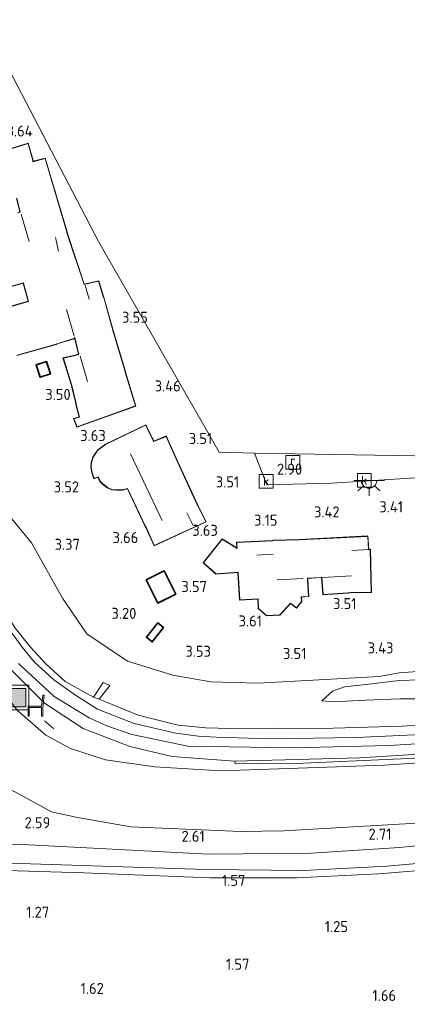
# Model space of a CAD drawing. Extents: x 141961 to 144947, y 416202 to 417778.
# Tile 69 of 122: x 142966 to 143030, y 417417 to 417578. Entities that reach past the tile are written whole.
import ezdxf
from ezdxf.enums import TextEntityAlignment as Align
from ezdxf.lldxf.tags import DXFTag

# ---------------------------------------------------------------- set-up
doc = ezdxf.new("R2010")
doc.units = 0
for name, color, linetype, lineweight in [('B-ME-GR-GRAS-GV', 60, 'Continuous', 13), ('B-ME-GW-TALUD_KRUIN-G', 90, 'Continuous', 18), ('B-ME-GW-TALUD_TEEN-G', 90, 'Continuous', 18), ('B-ME-IE-MEUBILAIR_WEGMEUBILAIR-G', 7, 'Continuous', 18), ('B-ME-IE-MEUBILAIR_WEGMEUBILAIR-S', 7, 'Continuous', 25), ('B-ME-IE-TERREINAFSCHEIDING_KUNSTMATIG_HEKWERK-G', 20, 'IE-TERREINAFSCHEIDING-KUNSTMATIG', 18), ('B-ME-KG-GRENS_OPNAME-G', 210, 'KG-OPNAME', 18), ('B-ME-KG-KADASTRAAL_DAKRAND-G', 170, 'Continuous', 18), ('B-ME-KG-KADASTRAAL_NOK-G', 10, 'Continuous', 18), ('B-ME-OG-BEBOUWING_SCHUUR-GV', 7, 'Continuous', 35), ('B-ME-OG-BEBOUWING_TRAP-GV', 7, 'Continuous', 18), ('B-ME-OG-BEBOUWING_WONINGBOUW-GV', 7, 'Continuous', 18), ('B-ME-OG-HOOGTEPUNT-S', 7, 'Continuous', 25), ('B-ME-OG-TERREIN_GROEN_TUIN-GV', 7, 'Continuous', 18), ('B-ME-OG-WATER_GREPPEL-G', 160, 'Continuous', 18), ('B-ME-RI-GWA_KOLK-S', 30, 'Continuous', 25), ('B-ME-RI-GWA_RIOOLPUT-S', 30, 'Continuous', 25), ('B-ME-VH-VERHARDING_ASFALT-GV', 252, 'Continuous', 18), ('B-ME-VH-VERHARDING_HALFVERHARDING-GV', 252, 'Continuous', 18), ('B-ME-VH-VERHARDING_STRAATBAKSTEEN-GV', 252, 'Continuous', 18), ('B-ME-WH-WINTERBED-G', 150, 'WH-WINTERBED', 18)]:
    doc.layers.add(name, color=color, linetype=linetype, lineweight=lineweight)
doc.styles.add('NLCS-ISO', font='NLCS-ISO.ttf')
doc.styles.add('NLCS-ISO-ANNOTATIVE-T18', font='NLCS-ISO.ttf', dxfattribs={"height": 1.8})
doc.styles.get("Standard").update_dxf_attribs({"font": 'arial.ttf'})
doc.linetypes.add('IE-TERREINAFSCHEIDING-KUNSTMATIG', pattern='A,4,[82,NLCS.SHX,S=0.75,R=90,X=0,Y=0],4,-2', length=10)
tags = doc.linetypes.add('KG-OPNAME', pattern='A,5.5,-2,["O",Standard,S=1.8,R=0,X=-0.5,Y=-0.9],-2,5.5,-2,[5,NLCS.SHX,S=0.75,R=0,X=0,Y=0],-2', length=19).pattern_tags.tags
tags[6] = DXFTag(74, 10)
tags = doc.linetypes.add('WH-WINTERBED', pattern='A,6,-3.5,["WB",Standard,S=1.8,R=0,X=-1.5,Y=-0.9],-3.5,6,-3.5,6,-3.5,6,-3.5,6,-3.5', length=51).pattern_tags.tags
tags[6] = DXFTag(74, 10)

# ---------------------------------------------------------------- blocks, each defined once
blk = doc.blocks.new('SAL-HOOGTELABEL-SO')
at = {"color": 0, "linetype": 'ByBlock', "lineweight": -2, "style": 'NLCS-ISO-ANNOTATIVE-T18'}
blk.add_attdef('HOOGTE', text='', height=1.8, dxfattribs=at).set_placement((2.79, 0), align=Align.RIGHT)
blk = doc.blocks.new('SIE-WEG_ZITBANK-SO')
at = {"color": 0, "linetype": 'ByBlock', "lineweight": 18}
blk.add_lwpolyline([(-0.91, -1.63), (-0.91, -0.2), (1.09, -0.2), (1.09, -1.63), (1.29, -1.63), (1.29, -0.21), (1.54, 1.78), (1.33, 1.78), (1.11, 0), (-1.11, 0), (-1.11, -1.63)], close=True, dxfattribs=at)
blk = doc.blocks.new('SIE-WEG_AFVALBAK-SO')
at = {"linetype": 'ByBlock', "lineweight": 18}
h = blk.add_hatch(color=0, dxfattribs=at)
h.dxf.hatch_style = 1
h.paths.add_polyline_path([(-1.5, -1.5), (1.5, -1.5), (1.5, 1.5), (-1.5, 1.5)])
at = {"color": 0, "linetype": 'ByBlock', "lineweight": 18}
for points in [[(-2, -2), (2, -2), (2, 2), (-2, 2)], [(-1.5, -1.5), (1.5, -1.5), (1.5, 1.5), (-1.5, 1.5)]]:
    blk.add_lwpolyline(points, close=True, dxfattribs=at)
blk = doc.blocks.new('SRI-PUT_INSPECTIEPUT_RIOOLPUT-SO')
at = {"color": 0, "linetype": 'ByBlock', "lineweight": 18}
blk.add_lwpolyline([(-1.12, -1.12), (1.12, -1.12), (1.12, 1.12), (-1.12, 1.12)], close=True, dxfattribs=at)
at = {"color": 0, "linetype": 'ByBlock', "lineweight": 18, "style": 'NLCS-ISO'}
blk.add_text('r', height=1.5, dxfattribs=at).set_placement((0, 0.28), align=Align.MIDDLE_CENTER)
blk = doc.blocks.new('SRI-KOLK-SO')
at = {"color": 0, "linetype": 'ByBlock', "lineweight": 18}
blk.add_lwpolyline([(-1.125, -1.125), (1.125, -1.125), (1.125, 1.125), (-1.125, 1.125)], close=True, dxfattribs=at)
at = {"color": 0, "linetype": 'ByBlock', "lineweight": 18, "style": 'NLCS-ISO'}
blk.add_text('k', height=1.5, dxfattribs=at).set_placement((0, 0), align=Align.MIDDLE_CENTER)
blk = doc.blocks.new('SKL-ET_OV_LICHTPUNT-SO')
at = {"color": 0, "linetype": 'ByBlock', "lineweight": 18}
for points in [[(-1.25, 0), (-2.5, 0)], [(1.25, 0), (2.5, 0)], [(-0.92, -0.85), (-1.83, -1.7)], [(0, -1.25), (0, -2.5)], [(0.92, -0.85), (1.83, -1.7)]]:
    blk.add_lwpolyline(points, dxfattribs=at)
blk.add_lwpolyline([(0, 0), (1.25, 0, -1), (-1.25, 0)], format="xyb", close=True, dxfattribs=at)

msp = doc.modelspace()

# ---------------------------------------------------------------- linework, layer by layer
at = {"layer": 'B-ME-GR-GRAS-GV'}
for points in [[(143033.23, 417461.37, 6.76), (143021.38, 417460.83, 6.8), (143007.31, 417460.62, 6.7), (142998.52, 417460.89, 6.66), (142995.65, 417461.02, 6.77), (142991.91, 417461.5, 6.65), (142985.15, 417463.12, 6.74), (142979.17, 417465.44, 6.71), (142975.54, 417467.69, 6.7), (142972.03, 417470.2, 6.7), (142968.83, 417473.14, 6.76), (142966.84, 417475.55, 6.82), (142961.33, 417483.12, 6.94)], [(142965.79, 417478.57, 6.67), (142968.18, 417475.59, 6.57), (142970.8, 417472.75, 6.54), (142973.88, 417469.95, 6.52), (142978.48, 417467.4, 6.49), (142979.43, 417467.06, 6.49), (142985.79, 417464.47, 6.47), (142992.3, 417462.84, 6.32), (142996.8, 417462.38, 6.38), (143000.77, 417462.29, 6.48), (143008, 417462.32, 6.48), (143015.76, 417462.27, 6.59), (143028.84, 417462.64, 6.66), (143041.67, 417463.55, 6.59)], [(142964.35, 417472.53, 6.83), (142970.51, 417466.43, 6.83), (142976.84, 417462.3, 6.79), (142984.45, 417459.35, 6.7), (142991.36, 417457.7, 6.67), (143001.56, 417456.94, 6.67), (143001.6, 417456.51, 6.66), (143011.59, 417456.59, 6.65), (143029.88, 417457.37, 6.65), (143047.19, 417458.36, 6.6), (143056.28, 417458.8, 6.55), (143056.23, 417458.37, 6.5), (143025.95, 417456.28, 6.72), (142999.28, 417455.37, 6.72), (142988.53, 417456.02, 6.71), (142980.45, 417457.16, 6.79), (142974.76, 417459.02, 6.72), (142970.71, 417461.17, 6.87), (142966.12, 417465.23, 6.85)], [(142966.12, 417465.23, 6.85), (142970.71, 417461.17, 6.87), (142974.76, 417459.02, 6.72), (142980.45, 417457.16, 6.79), (142988.53, 417456.02, 6.71), (142999.28, 417455.37, 6.72), (143025.95, 417456.28, 6.72), (143056.23, 417458.37, 6.5), (143056.8, 417449.05, 2.88), (143033.12, 417446.96, 2.84), (143009.55, 417445.59, 2.81), (143002.53, 417445.5, 2.83), (142984.57, 417446.26, 2.87), (142975.9, 417447.79, 2.89), (142971.64, 417448.67, 2.9), (142965.77, 417451.92, 3.12)], [(142965.77, 417451.92, 3.12), (142971.64, 417448.67, 2.9), (142975.9, 417447.79, 2.89), (142984.57, 417446.26, 2.87), (143002.53, 417445.5, 2.83), (143009.55, 417445.59, 2.81), (143033.12, 417446.96, 2.84), (143056.8, 417449.05, 2.88), (143057.07, 417445.72, 2.75), (143028.41, 417442.87, 2.68), (143014.06, 417441.97, 2.7), (142997.25, 417441.81, 2.66), (142967.93, 417443.33, 2.47), (142960.84, 417443.58, 2.3)], [(142960.62, 417439.22, 1.7), (142976.92, 417438.74, 1.7), (142997.47, 417437.95, 1.7), (143011.65, 417437.94, 1.7), (143024.98, 417438.58, 1.7), (143043.23, 417440.03, 1.7), (143057.23, 417441.21, 1.71), (143058.09, 417422.88, 1.6), (143058.5, 417415.38, 2.18), (143060.99, 417369.41, 2.18), (143063.91, 417315.46, 2.47), (143030.1, 417310.23, 2.64), (143004.73, 417305.98, 2.73), (142979.35, 417301.73, 2.82), (142976.09, 417301.17, 2.71), (142974.28, 417300.86, 2.64), (142956.32, 417297.78, 2.01)]]:
    msp.add_polyline3d(points, dxfattribs=at)
for points in [[(143057.05, 417442.53, 1.44), (143026.36, 417439.81, 1.51), (143012.83, 417439.14, 1.52), (142996.81, 417439.31, 1.61), (142959.76, 417440.5, 1.61), (142958.8, 417440.91, 1.88), (142959.29, 417442.04, 2.15), (142959.91, 417443.19, 2.25), (142960.84, 417443.58, 2.3), (142967.93, 417443.33, 2.47), (142997.25, 417441.81, 2.66), (143014.06, 417441.97, 2.7), (143028.41, 417442.87, 2.68), (143057.07, 417445.72, 2.75), (143057.06, 417443.73, 1.8)], [(143043.23, 417440.03, 1.7), (143024.98, 417438.58, 1.7), (143011.65, 417437.94, 1.7), (142997.47, 417437.95, 1.7), (142976.92, 417438.74, 1.7), (142960.62, 417439.22, 1.7), (142958.96, 417439.9, 1.81), (142958.8, 417440.91, 1.88), (142959.76, 417440.5, 1.61), (142996.81, 417439.31, 1.61), (143012.83, 417439.14, 1.52), (143026.36, 417439.81, 1.51), (143057.05, 417442.53, 1.44), (143057.23, 417441.21, 1.71)]]:
    msp.add_polyline3d(points, close=True, dxfattribs=at)
at = {"layer": 'B-ME-GW-TALUD_KRUIN-G'}
for points in [[(142930.02, 417532.66, 6.72), (142935.18, 417522.25, 6.79), (142948.49, 417496.4, 6.86), (142961.98, 417470.55, 6.89), (142966.12, 417465.23, 6.85), (142970.71, 417461.17, 6.87), (142974.76, 417459.02, 6.72), (142980.45, 417457.16, 6.79), (142988.53, 417456.02, 6.71), (142999.28, 417455.37, 6.72), (143025.95, 417456.28, 6.72), (143056.23, 417458.37, 6.5)], [(142952.69, 417502.23, 6.92), (142956.29, 417495.01, 6.82), (142959.94, 417488.06, 6.87), (142963.09, 417482.59, 6.75), (142965.79, 417478.57, 6.67), (142968.18, 417475.59, 6.57), (142970.8, 417472.75, 6.54), (142973.88, 417469.95, 6.52), (142978.48, 417467.4, 6.49)], [(143055.48, 417470.52, 4.48), (143050.24, 417470.96, 4.13), (143042.43, 417470.68, 4.09), (143035.2, 417470.31, 4.09), (143028.36, 417470.08, 4.02), (143022.94, 417469.43, 4.13), (143019.46, 417469.06, 4.11), (143017.5, 417468.38, 4.17), (143015.76, 417466.8, 4.44)]]:
    msp.add_polyline3d(points, dxfattribs=at)
at = {"layer": 'B-ME-GW-TALUD_TEEN-G'}
for points in [[(142928.63, 417513.26, 3.14), (142930, 417509.19, 3.02), (142932.46, 417503.18, 2.94), (142934.97, 417497.79, 2.94), (142939.14, 417488.79, 2.78), (142952.25, 417466.1, 3.01), (142955.79, 417460.91, 2.98), (142957.83, 417458.6, 3.03), (142960.52, 417455.44, 2.99), (142963.33, 417453.21, 3.06), (142965.77, 417451.92, 3.12), (142971.64, 417448.67, 2.9), (142975.9, 417447.79, 2.89), (142984.57, 417446.26, 2.87), (143002.53, 417445.5, 2.83), (143009.55, 417445.59, 2.81), (143033.12, 417446.96, 2.84), (143056.8, 417449.05, 2.88)], [(142963.36, 417498.66, 3.85), (142968.37, 417492.53, 3.7), (142973.46, 417483.51, 3.64), (142977.39, 417477.72, 3.68), (142984.07, 417473.24, 3.77), (142991.42, 417470.99, 3.73), (142997.62, 417469.9, 3.7), (143005.39, 417469.66, 3.79), (143015.32, 417470.22, 3.77), (143025.1, 417470.78, 3.58), (143028.36, 417471.37, 3.53), (143030.65, 417471.53, 3.46), (143041.12, 417472.41, 3.32), (143044.26, 417472.55, 3.5), (143055.31, 417473.48, 3.5)], [(143055.65, 417467.79, 4.95), (143044.25, 417467.3, 4.57), (143034.66, 417467.12, 4.61), (143028.5, 417467.1, 4.55), (143022.85, 417466.91, 4.52), (143017.67, 417466.61, 4.46), (143015.76, 417466.8, 4.44)]]:
    msp.add_polyline3d(points, dxfattribs=at)
at = {"layer": 'B-ME-IE-MEUBILAIR_WEGMEUBILAIR-G'}
msp.add_polyline3d([(142970.49, 417463.51, 6.84), (142972.02, 417462.24, 6.84)], dxfattribs=at)
at = {"layer": 'B-ME-IE-TERREINAFSCHEIDING_KUNSTMATIG_HEKWERK-G'}
for points in [[(142979.43, 417467.06, 6.49), (142985.79, 417464.47, 6.47), (142992.3, 417462.84, 6.32), (142996.8, 417462.38, 6.38), (143000.77, 417462.29, 6.48), (143008, 417462.32, 6.48), (143015.76, 417462.27, 6.59)], [(143055.86, 417464.37, 6.59), (143041.67, 417463.55, 6.59), (143028.84, 417462.64, 6.66), (143015.76, 417462.27, 6.59)], [(142960.84, 417443.58, 2.3), (142967.93, 417443.33, 2.47), (142997.25, 417441.81, 2.66), (143014.06, 417441.97, 2.7), (143028.41, 417442.87, 2.68), (143057.07, 417445.72, 2.75)], [(142960.62, 417439.22, 1.7), (142976.92, 417438.74, 1.7), (142997.47, 417437.95, 1.7), (143011.65, 417437.94, 1.7), (143024.98, 417438.58, 1.7), (143043.23, 417440.03, 1.7), (143057.23, 417441.21, 1.71)]]:
    msp.add_polyline3d(points, dxfattribs=at)
at = {"layer": 'B-ME-KG-GRENS_OPNAME-G'}
msp.add_polyline3d([(143053.7, 417506.35, 2.93), (143004.76, 417507.18, 2.96), (142999, 417507.33, 3.32), (142979.3, 417541.69, 3.31), (142960.45, 417577.86, 3.57)], dxfattribs=at)
at = {"layer": 'B-ME-KG-KADASTRAAL_DAKRAND-G'}
for points in [[(142961.32, 417555.67, 8.55), (142967.83, 417557.66, 10.83), (142968.59, 417554.88, 10.84), (142968.6, 417554.71, 11.93), (142970.61, 417555.2, 11.29), (142974.08, 417543.42, 11.28), (142974.17, 417543.12, 6.42), (142976.95, 417534.67, 6.42), (142979.32, 417535.22, 6.43), (142980.09, 417532.72, 6.43), (142980.16, 417532.55, 11.08), (142981.71, 417527.03, 11.14), (142983.59, 417520.66, 11.14), (142983.65, 417520.36, 6.85), (142985.35, 417514.87, 6.76), (142975.82, 417511.47, 6.85), (142975.31, 417512.78, 6.85), (142976.22, 417513.04, 6.85), (142975.7, 417514.91, 6.85), (142975.66, 417515.29, 8.35), (142974.97, 417518.2, 8.35), (142974.9, 417518.39, 7.11), (142973.58, 417522.67, 8.49), (142975.52, 417523.12, 9.15), (142976.13, 417523.29, 13.74), (142975.45, 417526.03, 13.74), (142975.3, 417525.87, 9.63), (142972.56, 417525.02, 8.87), (142972.41, 417524.97, 6.58), (142966.03, 417523.15, 6.65)], [(142966.1, 417546.34, 9.64), (142966.56, 417546.48, 13.78), (142965.97, 417548.78, 13.71)], [(142963.74, 417530.72, 6.73), (142967.91, 417531.93, 6.62), (142967.15, 417534.67, 6.58), (142967.1, 417534.97, 7.27), (142961.95, 417533.55, 6.3)]]:
    msp.add_polyline3d(points, dxfattribs=at)
for points in [[(142969.81, 417519.61, 5.59), (142969.2, 417521.53, 5.59), (142970.8, 417522.04, 5.59), (142971.41, 417520.12, 5.59)], [(142986.99, 417511.73, 10.92), (142980.48, 417508.58, 8.41), (142980.04, 417508.29, 6.62), (142979.23, 417507.67, 6.62), (142978.86, 417507.16, 6.62), (142978.46, 417506.52, 6.62), (142978.17, 417505.64, 6.62), (142978.1, 417504.91, 6.62), (142978.27, 417503.99, 6.62), (142978.61, 417503.04, 6.61), (142979.25, 417503.32, 6.61), (142979.58, 417502.61, 6.62), (142980.01, 417502.18, 6.63), (142980.76, 417501.58, 6.63), (142981.49, 417501.24, 6.63), (142982.13, 417501.2, 6.64), (142983.24, 417501.21, 6.64), (142984.06, 417501.44, 6.64), (142986.98, 417495.24, 6.64), (142987.08, 417495.1, 8.18), (142988.4, 417492.13, 8.18), (142996.82, 417496, 6.92), (142995.55, 417498.56, 6.84), (142995.45, 417498.65, 11.18), (142992.15, 417505.85, 11.18), (142990.33, 417509.92, 11.11), (142988.32, 417509.07, 11.94), (142988.24, 417509.26, 10.68)], [(143023.38, 417491.43, 10.75), (143023.64, 417491.45, 10.74), (143023.79, 417484.52, 8.66), (143020.48, 417484.44, 8.66), (143020, 417484.39, 7.33), (143015.99, 417484.14, 7.64), (143015.73, 417486.93, 9), (143015.54, 417486.92, 13.47), (143013.4, 417486.79, 13.87), (143013.42, 417486.49, 9.55), (143013.56, 417483.83, 8.67), (143012.4, 417483.77, 8.41), (143012.45, 417482.99, 6.42), (143011.62, 417481.96, 6.42), (143010.65, 417482.71, 6.45), (143008.88, 417480.83, 6.47), (143006.75, 417480.7, 6.53), (143005.4, 417481.85, 6.54), (143005.35, 417483.43, 6.78), (143002.35, 417483.26, 5.36), (143002.09, 417487.75, 5.54), (142998.49, 417487.52, 5.64), (142996.45, 417489.27, 5.64), (142999.5, 417493.16, 5.64), (143001.92, 417491.65, 5.67), (143001.86, 417492.62, 5.48), (143007.71, 417492.88, 5.56), (143007.89, 417492.92, 11.05), (143012.05, 417493.06, 11.25), (143023.23, 417493.61, 6.13)], [(142989, 417482.8, 6.65), (142987.17, 417486.48, 6.6), (142990.02, 417487.91, 5.99), (142991.86, 417484.22, 6.03)], [(142988.07, 417476.48, 5.6), (142987.21, 417477.16, 5.21), (142989, 417479.43, 5.22), (142989.86, 417478.75, 5.58)]]:
    msp.add_polyline3d(points, close=True, dxfattribs=at)
at = {"layer": 'B-ME-KG-KADASTRAAL_NOK-G'}
for points in [[(142966.69, 417546.14, 13.71), (142967.99, 417541.68, 13.71)], [(142972.3, 417542.33, 10.87), (142972.81, 417540.13, 10.87)], [(142977.8, 417532.3, 10.89), (142977.16, 417534.5, 10.89)], [(142974.1, 417530.59, 13.69), (142975.34, 417526.27, 13.69)], [(142976.34, 417522.99, 13.69), (142977.54, 417518.88, 13.69)], [(142984.51, 417507.07, 13.76), (142989.71, 417496.22, 13.75)], [(142993.72, 417497.46, 10.91), (142994.74, 417495.37, 10.91)], [(143020.64, 417491.31, 10.93), (143023.35, 417491.46, 10.91)], [(143005.17, 417490.53, 10.91), (143007.82, 417490.68, 10.97)], [(143008.48, 417486.54, 13.88), (143012.67, 417486.76, 13.88)], [(143015.93, 417486.92, 13.88), (143020.59, 417487.16, 13.88)]]:
    msp.add_polyline3d(points, dxfattribs=at)
at = {"layer": 'B-ME-OG-BEBOUWING_SCHUUR-GV'}
for points in [[(142971.47, 417520.09, 3.68), (142969.78, 417519.55, 3.68), (142969.14, 417521.56, 3.68), (142970.83, 417522.1, 3.68)], [(142991.93, 417484.2, 3.61), (142988.98, 417482.73, 3.61), (142987.1, 417486.51, 3.61), (142990.05, 417487.97, 3.61)], [(142989.93, 417478.76, 3.75), (142988.08, 417476.41, 3.75), (142987.14, 417477.15, 3.75), (142988.99, 417479.5, 3.75)]]:
    msp.add_polyline3d(points, close=True, dxfattribs=at)
at = {"layer": 'B-ME-OG-BEBOUWING_TRAP-GV'}
msp.add_polyline3d([(142981.16, 417469.29, 5.01), (142979.43, 417467.06, 6.49), (142978.48, 417467.4, 6.49), (142980.09, 417469.8, 4.93)], close=True, dxfattribs=at)
at = {"layer": 'B-ME-OG-BEBOUWING_WONINGBOUW-GV'}
for points in [[(142961.26, 417555.71, 3.57), (142967.86, 417557.73, 3.57), (142968.64, 417554.89, 3.57), (142968.65, 417554.78, 3.57), (142970.64, 417555.26, 3.57), (142974.13, 417543.43, 3.57), (142974.21, 417543.14, 3.57), (142976.98, 417534.73, 3.57), (142979.36, 417535.28, 3.57), (142980.14, 417532.74, 3.57), (142980.21, 417532.56, 3.57), (142981.76, 417527.04, 3.57), (142983.64, 417520.67, 3.57), (142983.7, 417520.37, 3.57), (142985.41, 417514.84, 3.57), (142975.79, 417511.41, 3.57), (142975.24, 417512.81, 3.57), (142976.16, 417513.07, 3.57), (142975.66, 417514.9, 3.57), (142975.61, 417515.28, 3.57), (142974.92, 417518.18, 3.57), (142974.85, 417518.38, 3.57), (142973.52, 417522.71, 3.57), (142975.51, 417523.17, 3.57), (142976.07, 417523.32, 3.57), (142975.42, 417525.92, 3.57), (142975.33, 417525.82, 3.57), (142972.58, 417524.98, 3.57), (142972.42, 417524.92, 3.57), (142966, 417523.09, 3.57)], [(142966.08, 417546.38, 3.57), (142966.5, 417546.52, 3.57), (142965.94, 417548.71, 3.57)], [(142963.68, 417530.75, 3.57), (142967.85, 417531.97, 3.57), (142967.1, 417534.66, 3.57), (142967.06, 417534.91, 3.57), (142961.91, 417533.49, 3.57)]]:
    msp.add_polyline3d(points, dxfattribs=at)
for points in [[(142988.28, 417509.28, 3.57), (142988.35, 417509.14, 3.57), (142990.36, 417509.98, 3.57), (142992.2, 417505.87, 3.57), (142995.5, 417498.68, 3.57), (142995.59, 417498.59, 3.57), (142996.88, 417495.98, 3.57), (142988.38, 417492.06, 3.57), (142987.04, 417495.08, 3.57), (142986.94, 417495.22, 3.57), (142984.04, 417501.38, 3.57), (142983.25, 417501.16, 3.57), (142982.13, 417501.15, 3.57), (142981.48, 417501.19, 3.57), (142980.73, 417501.54, 3.57), (142979.98, 417502.14, 3.57), (142979.54, 417502.58, 3.57), (142979.23, 417503.26, 3.57), (142978.58, 417502.98, 3.57), (142978.22, 417503.97, 3.57), (142978.04, 417504.91, 3.57), (142978.13, 417505.65, 3.57), (142978.41, 417506.54, 3.57), (142978.82, 417507.19, 3.57), (142979.19, 417507.7, 3.57), (142980.01, 417508.33, 3.57), (142980.45, 417508.63, 3.57), (142987.02, 417511.79, 3.57)], [(143023.28, 417493.67, 3.57), (143023.43, 417491.49, 3.57), (143023.69, 417491.5, 3.57), (143023.84, 417484.47, 3.57), (143020.48, 417484.39, 3.57), (143020, 417484.34, 3.57), (143015.94, 417484.09, 3.57), (143015.68, 417486.88, 3.57), (143015.54, 417486.88, 3.57), (143013.45, 417486.74, 3.57), (143013.47, 417486.5, 3.57), (143013.61, 417483.78, 3.57), (143012.45, 417483.72, 3.57), (143012.5, 417482.98, 3.57), (143011.63, 417481.89, 3.57), (143010.65, 417482.64, 3.57), (143008.9, 417480.78, 3.57), (143006.73, 417480.64, 3.57), (143005.36, 417481.83, 3.57), (143005.3, 417483.38, 3.57), (143002.3, 417483.21, 3.57), (143002.04, 417487.7, 3.57), (142998.47, 417487.46, 3.57), (142996.38, 417489.27, 3.57), (142999.49, 417493.23, 3.57), (143001.87, 417491.74, 3.57), (143001.81, 417492.67, 3.57), (143007.7, 417492.93, 3.57), (143007.88, 417492.97, 3.57), (143012.05, 417493.11, 3.57)]]:
    msp.add_polyline3d(points, close=True, dxfattribs=at)
at = {"layer": 'B-ME-OG-TERREIN_GROEN_TUIN-GV'}
for points in [[(142960.45, 417577.86, 3.57), (142979.3, 417541.69, 3.31), (142999, 417507.33, 3.32), (143004.76, 417507.18, 2.96), (143006.79, 417501.99, 2.93), (143017.36, 417502.26, 2.89), (143039.56, 417503.71, 2.9)], [(142966, 417523.09, 3.57), (142972.42, 417524.92, 3.57), (142972.58, 417524.98, 3.57), (142975.33, 417525.82, 3.57), (142975.42, 417525.92, 3.57), (142976.07, 417523.32, 3.57), (142975.51, 417523.17, 3.57), (142973.52, 417522.71, 3.57), (142974.85, 417518.38, 3.57), (142974.92, 417518.18, 3.57), (142975.61, 417515.28, 3.57), (142975.66, 417514.9, 3.57), (142976.16, 417513.07, 3.57), (142975.24, 417512.81, 3.57), (142975.79, 417511.41, 3.57), (142985.41, 417514.84, 3.57), (142983.7, 417520.37, 3.57), (142983.64, 417520.67, 3.57), (142981.76, 417527.04, 3.57), (142980.21, 417532.56, 3.57), (142980.14, 417532.74, 3.57), (142979.36, 417535.28, 3.57), (142976.98, 417534.73, 3.57), (142974.21, 417543.14, 3.57), (142974.13, 417543.43, 3.57), (142970.64, 417555.26, 3.57), (142968.65, 417554.78, 3.57), (142968.64, 417554.89, 3.57), (142967.86, 417557.73, 3.57), (142961.26, 417555.71, 3.57)], [(142965.94, 417548.71, 3.57), (142966.5, 417546.52, 3.57), (142966.08, 417546.38, 3.57)], [(142961.91, 417533.49, 3.57), (142967.06, 417534.91, 3.57), (142967.1, 417534.66, 3.57), (142967.85, 417531.97, 3.57), (142963.68, 417530.75, 3.57)], [(143030.65, 417471.53, 3.46), (143028.36, 417471.37, 3.53), (143025.1, 417470.78, 3.58), (143015.32, 417470.22, 3.77), (143005.39, 417469.66, 3.79), (142997.62, 417469.9, 3.7), (142991.42, 417470.99, 3.73), (142984.07, 417473.24, 3.77), (142977.39, 417477.72, 3.68), (142973.46, 417483.51, 3.64), (142968.37, 417492.53, 3.7), (142963.36, 417498.66, 3.85)], [(142963.36, 417498.66, 3.85), (142968.37, 417492.53, 3.7), (142973.46, 417483.51, 3.64), (142977.39, 417477.72, 3.68), (142984.07, 417473.24, 3.77), (142991.42, 417470.99, 3.73), (142997.62, 417469.9, 3.7), (143005.39, 417469.66, 3.79), (143015.32, 417470.22, 3.77), (143025.1, 417470.78, 3.58), (143028.36, 417471.37, 3.53), (143030.65, 417471.53, 3.46)], [(143041.67, 417463.55, 6.59), (143028.84, 417462.64, 6.66), (143015.76, 417462.27, 6.59), (143008, 417462.32, 6.48), (143000.77, 417462.29, 6.48), (142996.8, 417462.38, 6.38), (142992.3, 417462.84, 6.32), (142985.79, 417464.47, 6.47), (142979.43, 417467.06, 6.49), (142981.16, 417469.29, 5.01), (142980.09, 417469.8, 4.93), (142978.48, 417467.4, 6.49), (142973.88, 417469.95, 6.52), (142970.8, 417472.75, 6.54), (142968.18, 417475.59, 6.57), (142965.79, 417478.57, 6.67)], [(143035.2, 417470.31, 4.09), (143028.36, 417470.08, 4.02), (143022.94, 417469.43, 4.13), (143019.46, 417469.06, 4.11), (143017.5, 417468.38, 4.17), (143015.76, 417466.8, 4.44), (143017.67, 417466.61, 4.46), (143022.85, 417466.91, 4.52), (143028.5, 417467.1, 4.55), (143034.66, 417467.12, 4.61)]]:
    msp.add_polyline3d(points, dxfattribs=at)
for points in [[(142971.47, 417520.09, 3.68), (142970.83, 417522.1, 3.68), (142969.14, 417521.56, 3.68), (142969.78, 417519.55, 3.68)], [(142987.02, 417511.79, 3.57), (142980.45, 417508.63, 3.57), (142980.01, 417508.33, 3.57), (142979.19, 417507.7, 3.57), (142978.82, 417507.19, 3.57), (142978.41, 417506.54, 3.57), (142978.13, 417505.65, 3.57), (142978.04, 417504.91, 3.57), (142978.22, 417503.97, 3.57), (142978.58, 417502.98, 3.57), (142979.23, 417503.26, 3.57), (142979.54, 417502.58, 3.57), (142979.98, 417502.14, 3.57), (142980.73, 417501.54, 3.57), (142981.48, 417501.19, 3.57), (142982.13, 417501.15, 3.57), (142983.25, 417501.16, 3.57), (142984.04, 417501.38, 3.57), (142986.94, 417495.22, 3.57), (142987.04, 417495.08, 3.57), (142988.38, 417492.06, 3.57), (142996.88, 417495.98, 3.57), (142995.59, 417498.59, 3.57), (142995.5, 417498.68, 3.57), (142992.2, 417505.87, 3.57), (142990.36, 417509.98, 3.57), (142988.35, 417509.14, 3.57), (142988.28, 417509.28, 3.57)], [(143023.84, 417484.47, 3.57), (143023.69, 417491.5, 3.57), (143023.43, 417491.49, 3.57), (143023.28, 417493.67, 3.57), (143012.05, 417493.11, 3.57), (143007.88, 417492.97, 3.57), (143007.7, 417492.93, 3.57), (143001.81, 417492.67, 3.57), (143001.87, 417491.74, 3.57), (142999.49, 417493.23, 3.57), (142996.38, 417489.27, 3.57), (142998.47, 417487.46, 3.57), (143002.04, 417487.7, 3.57), (143002.3, 417483.21, 3.57), (143005.3, 417483.38, 3.57), (143005.36, 417481.83, 3.57), (143006.73, 417480.64, 3.57), (143008.9, 417480.78, 3.57), (143010.65, 417482.64, 3.57), (143011.63, 417481.89, 3.57), (143012.5, 417482.98, 3.57), (143012.45, 417483.72, 3.57), (143013.61, 417483.78, 3.57), (143013.47, 417486.5, 3.57), (143013.45, 417486.74, 3.57), (143015.54, 417486.88, 3.57), (143015.68, 417486.88, 3.57), (143015.94, 417484.09, 3.57), (143020, 417484.34, 3.57), (143020.48, 417484.39, 3.57)], [(142988.98, 417482.73, 3.61), (142991.93, 417484.2, 3.61), (142990.05, 417487.97, 3.61), (142987.1, 417486.51, 3.61)], [(142987.14, 417477.15, 3.75), (142988.08, 417476.41, 3.75), (142989.93, 417478.76, 3.75), (142988.99, 417479.5, 3.75)], [(143022.85, 417466.91, 4.52), (143017.67, 417466.61, 4.46), (143015.76, 417466.8, 4.44), (143017.5, 417468.38, 4.17), (143019.46, 417469.06, 4.11), (143022.94, 417469.43, 4.13), (143028.36, 417470.08, 4.02), (143035.2, 417470.31, 4.09), (143042.43, 417470.68, 4.09), (143050.24, 417470.96, 4.13), (143055.48, 417470.52, 4.48), (143055.65, 417467.79, 4.95), (143044.25, 417467.3, 4.57), (143034.66, 417467.12, 4.61), (143028.5, 417467.1, 4.55)]]:
    msp.add_polyline3d(points, close=True, dxfattribs=at)
at = {"layer": 'B-ME-OG-WATER_GREPPEL-G'}
msp.add_polyline3d([(143057.05, 417442.53, 1.44), (143026.36, 417439.81, 1.51), (143012.83, 417439.14, 1.52), (142996.81, 417439.31, 1.61), (142959.76, 417440.5, 1.61)], dxfattribs=at)
at = {"layer": 'B-ME-VH-VERHARDING_ASFALT-GV'}
msp.add_polyline3d([(142961.33, 417483.12, 6.94), (142966.84, 417475.55, 6.82), (142968.83, 417473.14, 6.76), (142972.03, 417470.2, 6.7), (142975.54, 417467.69, 6.7), (142979.17, 417465.44, 6.71), (142985.15, 417463.12, 6.74), (142991.91, 417461.5, 6.65), (142995.65, 417461.02, 6.77), (142998.52, 417460.89, 6.66), (143007.31, 417460.62, 6.7), (143021.38, 417460.83, 6.8), (143033.23, 417461.37, 6.76), (143048.97, 417462.3, 6.63), (143056.07, 417462.77, 6.66), (143056.24, 417459.62, 6.55), (143021.89, 417457.47, 6.66), (143001.56, 417456.94, 6.67), (142991.36, 417457.7, 6.67), (142984.45, 417459.35, 6.7), (142976.84, 417462.3, 6.79), (142970.51, 417466.43, 6.83), (142964.35, 417472.53, 6.83)], dxfattribs=at)
at = {"layer": 'B-ME-VH-VERHARDING_HALFVERHARDING-GV'}
msp.add_polyline3d([(143011.59, 417456.59, 6.65), (143001.6, 417456.51, 6.66), (143001.56, 417456.94, 6.67), (143021.89, 417457.47, 6.66), (143056.24, 417459.62, 6.55), (143056.28, 417458.8, 6.55), (143047.19, 417458.36, 6.6), (143029.88, 417457.37, 6.65)], close=True, dxfattribs=at)
at = {"layer": 'B-ME-VH-VERHARDING_STRAATBAKSTEEN-GV'}
msp.add_polyline3d([(143017.36, 417502.26, 2.89), (143006.79, 417501.99, 2.93), (143004.76, 417507.18, 2.96), (143053.7, 417506.35, 2.93), (143053.86, 417505.46, 2.88), (143047.57, 417504.53, 2.91), (143044.61, 417504.09, 2.92), (143043.21, 417503.88, 2.92), (143040.13, 417503.74, 2.9), (143039.56, 417503.71, 2.9)], close=True, dxfattribs=at)
at = {"layer": 'B-ME-WH-WINTERBED-G'}
msp.add_polyline3d([(143056.15, 417461.29, 6.74), (143056.09, 417461.29, 6.74), (143026.72, 417459.49, 6.79), (143010.91, 417459.12, 6.82), (142993.89, 417459.41, 6.84), (142984.76, 417461.28, 6.91), (142980.65, 417462.69, 6.95), (142977.78, 417464.03, 6.94), (142972.06, 417467.52, 6.95), (142966.27, 417472.87, 6.95)], dxfattribs=at)

# ---------------------------------------------------------------- block references
at = {"layer": 'B-ME-IE-MEUBILAIR_WEGMEUBILAIR-S'}
for name, p in [('SKL-ET_OV_LICHTPUNT-SO', (143023.45, 417502.71, 2.88)), ('SIE-WEG_AFVALBAK-SO', (142965.94, 417467.32, 7.02)), ('SIE-WEG_ZITBANK-SO', (142968.93, 417465.91, 6.92))]:
    msp.add_blockref(name, p, dxfattribs=at)
at = {"layer": 'B-ME-OG-HOOGTEPUNT-S'}
for p, values in [((142965.78, 417558.81, 3.64), {'HOOGTE': '3.64'}), ((142984.58, 417528.43, 3.54), {'HOOGTE': '3.55'}), ((142989.94, 417517.23, 3.46), {'HOOGTE': '3.46'}), ((142971.98, 417515.86, 3.5), {'HOOGTE': '3.50'}), ((142977.71, 417509.16, 3.63), {'HOOGTE': '3.63'}), ((142995.08, 417508.66, 3.51), {'HOOGTE': '3.51'}), ((143009.76, 417503.67, 2.9), {'HOOGTE': '2.90'}), ((142973.36, 417500.77, 3.52), {'HOOGTE': '3.52'}), ((142999.48, 417501.59, 3.51), {'HOOGTE': '3.51'}), ((143026.21, 417497.53, 3.41), {'HOOGTE': '3.41'}), ((143015.86, 417496.69, 3.42), {'HOOGTE': '3.42'}), ((143005.73, 417495.35, 3.15), {'HOOGTE': '3.15'}), ((142983.02, 417492.52, 3.66), {'HOOGTE': '3.66'}), ((142996, 417493.69, 3.63), {'HOOGTE': '3.63'}), ((142973.49, 417491.41, 3.37), {'HOOGTE': '3.37'}), ((142994.22, 417484.53, 3.57), {'HOOGTE': '3.57'}), ((143018.62, 417481.74, 3.51), {'HOOGTE': '3.51'}), ((142982.7, 417480.16, 3.19), {'HOOGTE': '3.20'}), ((143003.2, 417478.91, 3.61), {'HOOGTE': '3.61'}), ((142994.87, 417473.96, 3.53), {'HOOGTE': '3.53'}), ((143010.45, 417473.6, 3.51), {'HOOGTE': '3.51'}), ((143024.65, 417474.52, 3.43), {'HOOGTE': '3.43'}), ((142968.66, 417446.02, 2.58), {'HOOGTE': '2.59'}), ((143024.32, 417444.16, 2.71), {'HOOGTE': '2.71'}), ((142993.85, 417443.8, 2.61), {'HOOGTE': '2.61'}), ((143000.49, 417436.61, 1.57), {'HOOGTE': '1.57'}), ((142968.48, 417431.43, 1.27), {'HOOGTE': '1.27'}), ((143017.23, 417429.08, 1.25), {'HOOGTE': '1.25'}), ((143001.15, 417422.94, 1.57), {'HOOGTE': '1.57'}), ((142977.39, 417418.99, 1.62), {'HOOGTE': '1.62'}), ((143025.08, 417417.85, 1.66), {'HOOGTE': '1.66'})]:
    msp.add_blockref('SAL-HOOGTELABEL-SO', p, dxfattribs=at).add_auto_attribs(values)
at = {"layer": 'B-ME-RI-GWA_KOLK-S'}
for p in [(143022.67, 417502.74, 2.8), (143006.67, 417502.6, 2.91)]:
    msp.add_blockref('SRI-KOLK-SO', p, dxfattribs=at)
at = {"layer": 'B-ME-RI-GWA_RIOOLPUT-S'}
msp.add_blockref('SRI-PUT_INSPECTIEPUT_RIOOLPUT-SO', (143011.02, 417505.69, 2.97), dxfattribs=at)

doc.saveas('drawing.dxf')
